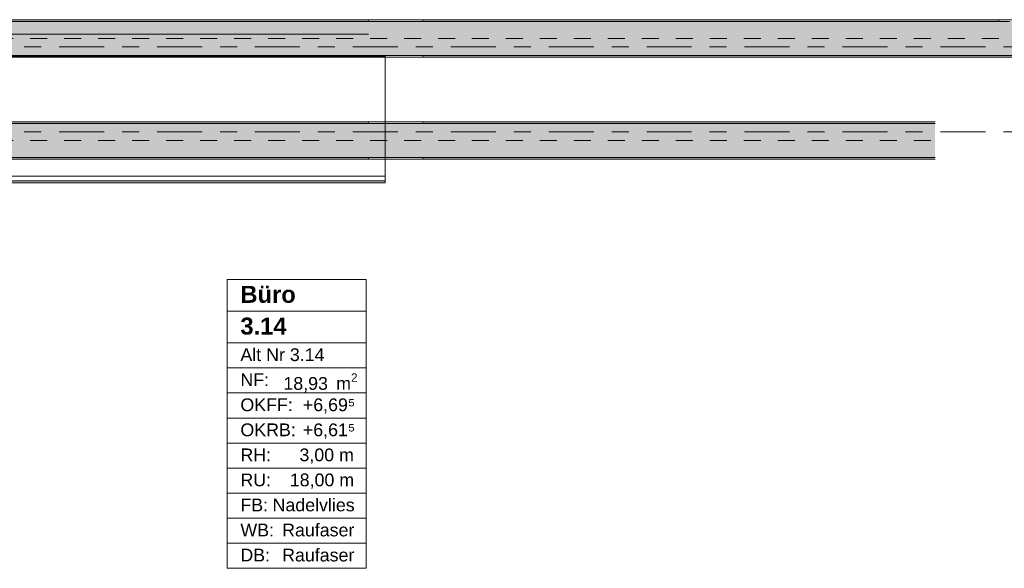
# Model space of a CAD drawing. Header units: metres. Extents: x -3.6 to 65.4, y -11 to 16.8.
# Tile 83 of 178: x 9.1 to 14.9, y 2.8 to 6. Entities that reach past the tile are written whole.
import ezdxf

# ---------------------------------------------------------------- set-up
doc = ezdxf.new("R2010")
doc.units = ezdxf.units.M
doc.header["$MEASUREMENT"] = 0
for name, pattern in [('Achse', [0.2, 0.1, -0.05, 0, -0.05]), ('Strichlinie doppelt', [0.546806, 0.264583, -0.105833, 0.070556, -0.105833]), ('Wipeout_Contour', [1, 0, -1])]:
    doc.linetypes.add(name, pattern=pattern)
for name, color, linetype in [('401 - Zone.Raum_ Raumbegrenzung_ Whg.', 7, 'Continuous'), ('451 - Universal.Achsen Raster', 7, 'Continuous'), ('605 - Struktur.Wand Innen', 7, 'Continuous'), ('608 - Struktur.Träger', 7, 'Continuous'), ('Neubau_653 - Abdeckung.TB Verkofferung', 7, 'Continuous')]:
    doc.layers.add(name, color=color, linetype=linetype)
doc.styles.add('ERSTELLTER_STIL_1', font='txt')
doc.styles.add('ERSTELLTER_STIL_2', font='txt')
pattern_1 = [(45, (0, 0), (-0.01767767, 0.01767767), [0, -0.025])]
pattern_2 = [(45, (0, 0), (-0.08485281, 0.08485281), []), (45, (-0.04243, 0.04243), (-0.08485281, 0.08485281), [0.09, -0.03])]

msp = doc.modelspace()

# ---------------------------------------------------------------- hatches: boundary and pattern name
at = {"layer": '608 - Struktur.Träger', "linetype": 'Continuous', "lineweight": 0, "true_color": 0x000000}
h = msp.add_hatch(dxfattribs=at)
h.set_pattern_fill('Gips_0001', color=18, style=0, pattern_type=2)
h.set_pattern_definition(pattern_1)
h.paths.add_polyline_path([(7.89, 6.01), (7.89, 6), (11.17, 6), (11.17, 6.01)])
h = msp.add_hatch(dxfattribs=at)
h.set_pattern_fill('Gips_0001', color=18, style=0, pattern_type=2)
h.set_pattern_definition(pattern_1)
h.paths.add_polyline_path([(14.88, 6.01), (11.49, 6.01), (11.49, 6), (14.88, 6)])
h = msp.add_hatch(dxfattribs=at)
h.set_pattern_fill('Gips_0001', color=18, style=0, pattern_type=2)
h.set_pattern_definition(pattern_1)
h.paths.add_polyline_path([(11.49, 5.79), (18.37, 5.79), (18.37, 5.8), (11.49, 5.8)])
h = msp.add_hatch(dxfattribs=at)
h.set_pattern_fill('Beton__Stahlbeton_0001', color=18, style=0, pattern_type=2)
h.set_pattern_definition(pattern_2)
h.paths.add_polyline_path([(0.69, 5.4), (0.38, 5.4), (0.38, 5.2), (0.69, 5.2), (7.57, 5.2), (7.89, 5.2), (11.17, 5.2), (11.49, 5.2), (14.5051, 5.2), (14.5051, 5.4), (11.49, 5.4), (11.17, 5.4), (7.89, 5.4), (7.57, 5.4)])
h = msp.add_hatch(dxfattribs=at)
h.set_pattern_fill('Gips_0001', color=18, style=0, pattern_type=2)
h.set_pattern_definition(pattern_1)
h.paths.add_polyline_path([(7.89, 5.41), (7.89, 5.4), (11.17, 5.4), (11.17, 5.41)])
h = msp.add_hatch(dxfattribs=at)
h.set_pattern_fill('Gips_0001', color=18, style=0, pattern_type=2)
h.set_pattern_definition(pattern_1)
h.paths.add_polyline_path([(14.5051, 5.41), (11.49, 5.41), (11.49, 5.4), (14.5051, 5.4)])
h = msp.add_hatch(dxfattribs=at)
h.set_pattern_fill('Gips_0001', color=18, style=0, pattern_type=2)
h.set_pattern_definition(pattern_1)
h.paths.add_polyline_path([(7.89, 5.19), (11.17, 5.19), (11.17, 5.2), (7.89, 5.2)])
h = msp.add_hatch(dxfattribs=at)
h.set_pattern_fill('Gips_0001', color=18, style=0, pattern_type=2)
h.set_pattern_definition(pattern_1)
h.paths.add_polyline_path([(14.5051, 5.2), (11.49, 5.2), (11.49, 5.19), (14.5051, 5.19)])
at = {"layer": 'Neubau_653 - Abdeckung.TB Verkofferung', "linetype": 'Continuous', "lineweight": 0, "true_color": 0x000000}
h = msp.add_hatch(dxfattribs=at)
h.set_pattern_fill('Gips_0001', color=18, style=0, pattern_type=2)
h.set_pattern_definition(pattern_1)
h.paths.add_polyline_path([(7.81, 5.0505), (11.27, 5.0505), (11.27, 5.063), (7.81, 5.063)])

# ---------------------------------------------------------------- linework, layer by layer
at = {"layer": '401 - Zone.Raum_ Raumbegrenzung_ Whg.', "color": 7, "linetype": 'Continuous', "lineweight": 9}
for p, q in [((11.1574, 4.4821), (10.3385, 4.4821)), ((10.3385, 4.4821), (10.3385, 2.783)), ((10.3385, 4.4821), (11.1574, 4.4821)), ((10.3385, 4.2955), (10.3385, 4.4821)), ((11.1574, 2.783), (11.1574, 4.4821)), ((11.1574, 4.4821), (11.1574, 4.2955)), ((11.1574, 4.2955), (10.3385, 4.2955)), ((10.3385, 4.2955), (11.1574, 4.2955)), ((10.3385, 4.1089), (10.3385, 4.2955)), ((11.1574, 4.2955), (11.1574, 4.1089)), ((11.1574, 4.1089), (10.3385, 4.1089)), ((10.3385, 4.1089), (11.1574, 4.1089)), ((10.3385, 3.9615), (10.3385, 4.1089)), ((11.1574, 4.1089), (11.1574, 3.9615)), ((11.1574, 3.9615), (10.3385, 3.9615)), ((10.3385, 3.9615), (11.1574, 3.9615)), ((10.3385, 3.8142), (10.3385, 3.9615)), ((11.1574, 3.9615), (11.1574, 3.8142)), ((11.1574, 3.8142), (10.3385, 3.8142)), ((10.3385, 3.8142), (11.1574, 3.8142)), ((10.3385, 3.6669), (10.3385, 3.8142)), ((11.1574, 3.8142), (11.1574, 3.6669)), ((11.1574, 3.6669), (10.3385, 3.6669)), ((10.3385, 3.6669), (11.1574, 3.6669)), ((10.3385, 3.5196), (10.3385, 3.6669)), ((11.1574, 3.6669), (11.1574, 3.5196)), ((11.1574, 3.5196), (10.3385, 3.5196)), ((10.3385, 3.5196), (11.1574, 3.5196)), ((10.3385, 3.3723), (10.3385, 3.5196)), ((11.1574, 3.5196), (11.1574, 3.3723)), ((11.1574, 3.3723), (10.3385, 3.3723)), ((10.3385, 3.3723), (11.1574, 3.3723)), ((10.3385, 3.2249), (10.3385, 3.3723)), ((11.1574, 3.3723), (11.1574, 3.2249)), ((11.1574, 3.2249), (10.3385, 3.2249)), ((10.3385, 3.2249), (11.1574, 3.2249)), ((10.3385, 3.0776), (10.3385, 3.2249)), ((11.1574, 3.2249), (11.1574, 3.0776)), ((11.1574, 3.0776), (10.3385, 3.0776)), ((10.3385, 3.0776), (11.1574, 3.0776)), ((10.3385, 2.9303), (10.3385, 3.0776)), ((11.1574, 3.0776), (11.1574, 2.9303)), ((11.1574, 2.9303), (10.3385, 2.9303)), ((10.3385, 2.9303), (11.1574, 2.9303)), ((10.3385, 2.783), (10.3385, 2.9303)), ((11.1574, 2.9303), (11.1574, 2.783)), ((10.3385, 2.783), (11.1574, 2.783)), ((11.1574, 2.783), (10.3385, 2.783))]:
    msp.add_line(p, q, dxfattribs=at)
at = {"layer": '451 - Universal.Achsen Raster', "color": 160, "linetype": 'Strichlinie doppelt', "lineweight": 9, "true_color": 0x3232ff}
msp.add_line((64.935, 5.35), (-3.175, 5.35), dxfattribs=at)
at = {"layer": '608 - Struktur.Träger', "color": 7, "linetype": 'Continuous', "lineweight": 13}
for p, q in [((0.38, 6.01), (61.88, 6.01)), ((11.17, 6), (7.89, 6)), ((11.49, 6), (11.17, 6)), ((14.88, 6), (11.49, 6)), ((14.945, 6), (14.88, 6)), ((0.38, 5.41), (14.5051, 5.41)), ((11.17, 5.4), (7.89, 5.4)), ((11.49, 5.4), (11.17, 5.4)), ((14.5051, 5.4), (11.49, 5.4)), ((0.38, 5.19), (14.5051, 5.19))]:
    msp.add_line(p, q, dxfattribs=at)
at = {"layer": '608 - Struktur.Träger', "color": 7, "linetype": 'Continuous', "lineweight": 5}
for p, q in [((11.17, 6.01), (7.89, 6.01)), ((11.17, 6.01), (11.17, 6)), ((11.49, 6.01), (11.49, 6)), ((14.88, 6.01), (11.49, 6.01)), ((14.88, 6.01), (14.88, 6)), ((11.49, 5.8), (11.49, 5.79)), ((18.37, 5.79), (11.49, 5.79)), ((11.17, 5.41), (7.89, 5.41)), ((11.17, 5.41), (11.17, 5.4)), ((11.49, 5.41), (11.49, 5.4)), ((14.5051, 5.41), (11.49, 5.41)), ((11.17, 5.19), (7.89, 5.19)), ((11.17, 5.2), (11.17, 5.19)), ((11.49, 5.2), (11.49, 5.19)), ((14.5051, 5.19), (11.49, 5.19))]:
    msp.add_line(p, q, dxfattribs=at)
at = {"layer": '608 - Struktur.Träger', "color": 7, "linetype": 'Achse', "lineweight": 9}
msp.add_line((0.38, 5.3), (14.5051, 5.3), dxfattribs=at)
at = {"layer": '608 - Struktur.Träger', "color": 7, "linetype": 'Continuous', "lineweight": 13, "flags": 128}
msp.add_lwpolyline([(14.5051, 5.2), (11.49, 5.2), (11.17, 5.2), (7.89, 5.2), (7.57, 5.2), (0.69, 5.2), (0.38, 5.2)], dxfattribs=at)
at = {"layer": 'Neubau_653 - Abdeckung.TB Verkofferung', "color": 1, "linetype": 'Continuous', "lineweight": 9}
for p, q in [((7.81, 5.795), (11.27, 5.795)), ((11.27, 5.0505), (11.27, 5.795)), ((7.975, 5.0505), (11.27, 5.0505))]:
    msp.add_line(p, q, dxfattribs=at)
at = {"layer": 'Neubau_653 - Abdeckung.TB Verkofferung', "color": 1, "linetype": 'Continuous', "lineweight": 5}
for p, q in [((11.27, 5.19), (7.81, 5.19)), ((11.27, 5.09), (7.81, 5.09)), ((11.27, 5.063), (7.81, 5.063)), ((11.27, 5.0505), (7.975, 5.0505))]:
    msp.add_line(p, q, dxfattribs=at)
at = {"layer": 'Neubau_653 - Abdeckung.TB Verkofferung', "color": 1, "linetype": 'Continuous', "lineweight": 5, "flags": 128}
msp.add_lwpolyline([(11.27, 5.19), (11.27, 5.09), (11.27, 5.063), (11.27, 5.0505)], dxfattribs=at)

# ---------------------------------------------------------------- texts
at = {"layer": '401 - Zone.Raum_ Raumbegrenzung_ Whg.', "color": 7, "lineweight": 9, "attachment_point": 1}
for s, insert, char_height, style in [('\\A1;{\\pqj;\\pt0;\\fArial|b1|i0|c0|p38;}', (11.0788, 4.4673), 0.1, 'ERSTELLTER_STIL_1'), ('\\A1;{\\pqj;\\pt0;\\fArial|b1|i0|c0|p38;Büro}', (10.4171, 4.4445), 0.1, 'ERSTELLTER_STIL_1'), ('\\A1;{\\pql;\\pt0;\\fArial|b1|i0|c0|p38;3.14}', (10.4171, 4.2579), 0.1, 'ERSTELLTER_STIL_1'), ('\\A1;{\\pqj;\\pt0;\\fArial|b1|i0|c0|p38;}', (11.0788, 4.2807), 0.1, 'ERSTELLTER_STIL_1'), ('\\A1;{\\pqj;\\pt0;\\fArial|b0|i0|c0|p38;Alt Nr 3.14}', (10.4171, 4.077), 0.075, 'ERSTELLTER_STIL_2'), ('\\A1;{\\pqj;\\pt0;\\fArial|b0|i0|c0|p38;}', (11.0788, 4.0941), 0.075, 'ERSTELLTER_STIL_2'), ('\\A1;{\\pqj;\\pt0;\\fArial|b0|i0|c0|p38;NF: }', (10.4171, 3.9297), 0.075, 'ERSTELLTER_STIL_2'), ('\\A1;{\\pql;\\pt0,0.05;\\fArial|b0|i0|c0|p38;18,93\\fArial|b0|i0|c0|p38;\\A1{\\H.66x;\\S^  ;}\\fArial|b0|i0|c0|p38; m\\fArial|b0|i0|c0|p38;\\A1{\\H.66x;\\S2^  ;}}', (10.6702, 3.9297), 0.075, 'ERSTELLTER_STIL_2'), ('\\A1;{\\pqj;\\pt0;\\fArial|b0|i0|c0|p38;OKFF: }', (10.4171, 3.7823), 0.075, 'ERSTELLTER_STIL_2'), ('\\A1;{\\pqj;\\pt0;\\fArial|b0|i0|c0|p38;+6,69⁵}', (10.7846, 3.7823), 0.075, 'ERSTELLTER_STIL_2'), ('\\A1;{\\pqj;\\pt0;\\fArial|b0|i0|c0|p38;OKRB: }', (10.4171, 3.635), 0.075, 'ERSTELLTER_STIL_2'), ('\\A1;{\\pqj;\\pt0;\\fArial|b0|i0|c0|p38;+6,61⁵}', (10.7846, 3.635), 0.075, 'ERSTELLTER_STIL_2'), ('\\A1;{\\pqj;\\pt0;\\fArial|b0|i0|c0|p38;RH: }', (10.4171, 3.4877), 0.075, 'ERSTELLTER_STIL_2'), ('\\A1;{\\pqj;\\pt0;\\fArial|b0|i0|c0|p38;3,00 m}', (10.7647, 3.4877), 0.075, 'ERSTELLTER_STIL_2'), ('\\A1;{\\pqj;\\pt0;\\fArial|b0|i0|c0|p38;RU: }', (10.4171, 3.3404), 0.075, 'ERSTELLTER_STIL_2'), ('\\A1;{\\pqj;\\pt0;\\fArial|b0|i0|c0|p38;18,00 m}', (10.7078, 3.3404), 0.075, 'ERSTELLTER_STIL_2'), ('\\A1;{\\pqj;\\pt0;\\fArial|b0|i0|c0|p38;FB: }', (10.4171, 3.1931), 0.075, 'ERSTELLTER_STIL_2'), ('\\A1;{\\pqj;\\pt0;\\fArial|b0|i0|c0|p38;Nadelvlies}', (10.6063, 3.1931), 0.075, 'ERSTELLTER_STIL_2'), ('\\A1;{\\pqj;\\pt0;\\fArial|b0|i0|c0|p38;WB: }', (10.4171, 3.0457), 0.075, 'ERSTELLTER_STIL_2'), ('\\A1;{\\pqj;\\pt0;\\fArial|b0|i0|c0|p38;Raufaser}', (10.6626, 3.0457), 0.075, 'ERSTELLTER_STIL_2'), ('\\A1;{\\pqj;\\pt0;\\fArial|b0|i0|c0|p38;DB: }', (10.4171, 2.8984), 0.075, 'ERSTELLTER_STIL_2'), ('\\A1;{\\pqj;\\pt0;\\fArial|b0|i0|c0|p38;Raufaser}', (10.6626, 2.8984), 0.075, 'ERSTELLTER_STIL_2')]:
    msp.add_mtext(s, dxfattribs=dict(at, insert=insert, char_height=char_height, style=style))

# ---------------------------------------------------------------- next in the draw order: wipeouts: each hides what was drawn before it
at = {"color": 254, "linetype": 'Wipeout_Contour', "lineweight": 0, "ltscale": 45.358221}
msp.add_wipeout([(11.17, 5.925), (8.23, 5.925), (8.23, 5.795), (11.17, 5.795)], dxfattribs=at).dxf.layer = '605 - Struktur.Wand Innen'

# ---------------------------------------------------------------- next in the draw order: hatches: boundary and pattern name
at = {"layer": '608 - Struktur.Träger', "linetype": 'Continuous', "lineweight": 0, "true_color": 0x000000}
h = msp.add_hatch(dxfattribs=at)
h.set_pattern_fill('Beton__Stahlbeton_0001', color=18, style=0, pattern_type=2)
h.set_pattern_definition(pattern_2)
h.paths.add_polyline_path([(0.69, 6), (0.38, 6), (0.38, 5.8), (0.69, 5.8), (7.57, 5.8), (7.89, 5.8), (11.17, 5.8), (11.49, 5.8), (18.37, 5.8), (18.69, 5.8), (22.06, 5.8), (22.19, 5.8), (25.57, 5.8), (25.89, 5.8), (32.77, 5.8), (33.09, 5.8), (36.465, 5.8), (36.605, 5.8), (39.97, 5.8), (40.29, 5.8), (47.17, 5.8), (47.49, 5.8), (50.85, 5.8), (51.02, 5.8), (54.37, 5.8), (54.69, 5.8), (58.07, 5.8), (58.205, 5.8), (61.57, 5.8), (61.88, 5.8), (61.88, 6), (61.57, 6), (54.69, 6), (54.37, 6), (50.9625, 6), (50.8975, 6), (47.49, 6), (47.17, 6), (40.29, 6), (39.97, 6), (33.09, 6), (25.57, 6), (18.69, 6), (18.37, 6), (14.945, 6), (14.88, 6), (11.49, 6), (11.17, 6), (7.89, 6), (7.57, 6)])
h = msp.add_hatch(dxfattribs=at)
h.set_pattern_fill('Gips_0001', color=18, style=0, pattern_type=2)
h.set_pattern_definition(pattern_1)
h.paths.add_polyline_path([(7.89, 5.8), (7.89, 5.79), (11.17, 5.79), (11.17, 5.8)])

# ---------------------------------------------------------------- next in the draw order: linework, layer by layer
at = {"layer": '451 - Universal.Achsen Raster', "color": 160, "linetype": 'Strichlinie doppelt', "lineweight": 9, "true_color": 0x3232ff}
msp.add_line((64.935, 5.85), (-3.175, 5.85), dxfattribs=at)
at = {"layer": '605 - Struktur.Wand Innen', "color": 7, "linetype": 'Continuous', "lineweight": 13, "flags": 128}
for points in [[(11.17, 5.925), (8.49, 5.925)], [(8.49, 5.795), (11.17, 5.795)]]:
    msp.add_lwpolyline(points, dxfattribs=at)
at = {"layer": '608 - Struktur.Träger', "color": 7, "linetype": 'Achse', "lineweight": 9}
msp.add_line((0.38, 5.9), (61.88, 5.9), dxfattribs=at)
at = {"layer": '608 - Struktur.Träger', "color": 7, "linetype": 'Continuous', "lineweight": 5}
for p, q in [((11.17, 5.8), (11.17, 5.79)), ((11.17, 5.79), (7.89, 5.79))]:
    msp.add_line(p, q, dxfattribs=at)
at = {"layer": '608 - Struktur.Träger', "color": 7, "linetype": 'Continuous', "lineweight": 13}
msp.add_line((0.38, 5.79), (61.88, 5.79), dxfattribs=at)
at = {"layer": '608 - Struktur.Träger', "color": 7, "linetype": 'Continuous', "lineweight": 13, "flags": 128}
msp.add_lwpolyline([(32.77, 5.8), (25.89, 5.8), (25.57, 5.8), (22.19, 5.8), (22.06, 5.8), (18.69, 5.8), (18.37, 5.8), (11.49, 5.8), (11.17, 5.8), (7.89, 5.8), (7.57, 5.8), (0.69, 5.8), (0.38, 5.8)], dxfattribs=at)

doc.saveas('drawing.dxf')
